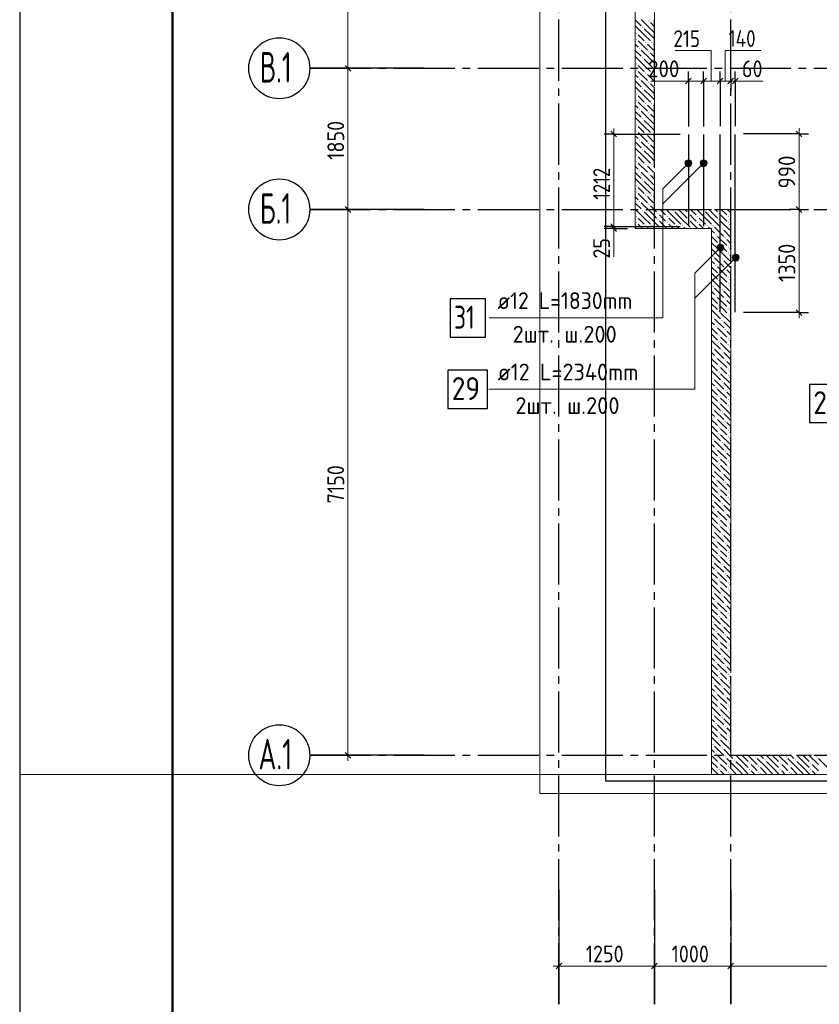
# Model space of a CAD drawing. Header units: millimetres. Extents: x 0 to 59400, y 0 to 42000.
# Tile 2 of 32: x 0 to 10473, y 16519 to 29418. Entities that reach past the tile are written whole.
import ezdxf

# ---------------------------------------------------------------- set-up
doc = ezdxf.new("R2010")
doc.units = ezdxf.units.MM
doc.linetypes.add('______2', pattern=[270, 200, -70])
doc.linetypes.add('______5', pattern=[1100, 800, -100, 100, -100])
for name, color, linetype, lineweight in [('Standard', 7, 'Continuous', 25), ('ДОП Верх по У', 7, 'Continuous', 18), ('ЖБ Перекрытие верхний уровень_1', 7, 'Continuous', 18), ('Позиционная метка номер позиции', 7, 'Continuous', 13), ('Размерная линия_ общее', 7, 'Continuous', 13)]:
    doc.layers.add(name, color=color, linetype=linetype, lineweight=lineweight)
doc.layers.add('ЖБ Стена верхний уровень', color=7, linetype='______2', lineweight=13, true_color=0x656565)
doc.layers.add('Оси', color=7, linetype='______5', lineweight=13, true_color=0x656565)
doc.styles.add('ISOCPEUR', font='txt')

msp = doc.modelspace()

# ---------------------------------------------------------------- hatches: boundary and pattern name
at = {"layer": 'ЖБ Стена верхний уровень', "linetype": 'Continuous', "lineweight": 18, "transparency": 33554687}
for points in [[(8154, 29320), (8161, 29326), (8167, 29320), (8161, 29313)], [(8234, 29400), (8241, 29406), (8247, 29400), (8241, 29393)], [(8074, 29240), (8081, 29246), (8087, 29240), (8081, 29233)], [(8074, 29160), (8081, 29166), (8087, 29160), (8081, 29153)], [(8114, 29040), (8121, 29046), (8127, 29040), (8121, 29033)], [(8194, 29120), (8201, 29126), (8207, 29120), (8201, 29113)], [(8274, 29120), (8281, 29126), (8287, 29120), (8281, 29113)], [(8154, 28920), (8161, 28926), (8167, 28920), (8161, 28913)], [(8234, 29000), (8241, 29006), (8247, 29000), (8241, 28993)], [(8074, 28840), (8081, 28846), (8087, 28840), (8081, 28833)], [(8074, 28760), (8081, 28766), (8087, 28760), (8081, 28753)], [(8114, 28640), (8121, 28646), (8127, 28640), (8121, 28633)], [(8194, 28720), (8201, 28726), (8207, 28720), (8201, 28713)], [(8274, 28720), (8281, 28726), (8287, 28720), (8281, 28713)], [(8154, 28520), (8161, 28526), (8167, 28520), (8161, 28513)], [(8234, 28600), (8241, 28606), (8247, 28600), (8241, 28593)], [(8074, 28440), (8081, 28446), (8087, 28440), (8081, 28433)], [(8074, 28360), (8081, 28366), (8087, 28360), (8081, 28353)], [(8194, 28320), (8201, 28326), (8207, 28320), (8201, 28313)], [(8274, 28320), (8281, 28326), (8287, 28320), (8281, 28313)], [(8114, 28240), (8121, 28246), (8127, 28240), (8121, 28233)], [(8154, 28120), (8161, 28126), (8167, 28120), (8161, 28113)], [(8234, 28200), (8241, 28206), (8247, 28200), (8241, 28193)], [(8074, 28040), (8081, 28046), (8087, 28040), (8081, 28033)], [(8074, 27960), (8081, 27966), (8087, 27960), (8081, 27953)], [(8194, 27920), (8201, 27926), (8207, 27920), (8201, 27913)], [(8274, 27920), (8281, 27926), (8287, 27920), (8281, 27913)], [(8114, 27840), (8121, 27846), (8127, 27840), (8121, 27833)], [(8234, 27800), (8241, 27806), (8247, 27800), (8241, 27793)], [(8074, 27640), (8081, 27646), (8087, 27640), (8081, 27633)], [(8154, 27720), (8161, 27726), (8167, 27720), (8161, 27713)], [(8074, 27560), (8081, 27566), (8087, 27560), (8081, 27553)], [(8194, 27520), (8201, 27526), (8207, 27520), (8201, 27513)], [(8274, 27520), (8281, 27526), (8287, 27520), (8281, 27513)], [(8114, 27440), (8121, 27446), (8127, 27440), (8121, 27433)], [(8234, 27400), (8241, 27406), (8247, 27400), (8241, 27393)], [(8074, 27240), (8081, 27246), (8087, 27240), (8081, 27233)], [(8154, 27320), (8161, 27326), (8167, 27320), (8161, 27313)], [(8074, 27160), (8081, 27166), (8087, 27160), (8081, 27153)], [(8194, 27120), (8201, 27126), (8207, 27120), (8201, 27113)], [(8274, 27120), (8281, 27126), (8287, 27120), (8281, 27113)], [(8114, 27040), (8121, 27046), (8127, 27040), (8121, 27033)], [(8234, 27000), (8241, 27006), (8247, 27000), (8241, 26993)], [(8074, 26840), (8081, 26846), (8087, 26840), (8081, 26833)], [(8154, 26920), (8161, 26926), (8167, 26920), (8161, 26913)], [(8354, 26880), (8361, 26886), (8367, 26880), (8361, 26873)], [(8474, 26840), (8481, 26846), (8487, 26840), (8481, 26833)], [(8554, 26920), (8561, 26926), (8567, 26920), (8561, 26913)], [(8754, 26880), (8761, 26886), (8767, 26880), (8761, 26873)], [(8874, 26840), (8881, 26846), (8887, 26840), (8881, 26833)], [(8954, 26920), (8961, 26926), (8967, 26920), (8961, 26913)], [(9154, 26880), (9161, 26886), (9167, 26880), (9161, 26873)], [(9274, 26840), (9281, 26846), (9287, 26840), (9281, 26833)], [(8074, 26760), (8081, 26766), (8087, 26760), (8081, 26753)], [(8194, 26720), (8201, 26726), (8207, 26720), (8201, 26713)], [(8274, 26720), (8281, 26726), (8287, 26720), (8281, 26713)], [(8354, 26800), (8361, 26806), (8367, 26800), (8361, 26793)], [(8474, 26760), (8481, 26766), (8487, 26760), (8481, 26753)], [(8594, 26720), (8601, 26726), (8607, 26720), (8601, 26713)], [(8674, 26720), (8681, 26726), (8687, 26720), (8681, 26713)], [(8754, 26800), (8761, 26806), (8767, 26800), (8761, 26793)], [(8874, 26760), (8881, 26766), (8887, 26760), (8881, 26753)], [(8994, 26720), (9001, 26726), (9007, 26720), (9001, 26713)], [(9074, 26720), (9081, 26726), (9087, 26720), (9081, 26713)], [(9154, 26800), (9161, 26806), (9167, 26800), (9161, 26793)], [(9274, 26760), (9281, 26766), (9287, 26760), (9281, 26753)], [(8397, 26682), (8401, 26686), (8405, 26682)], [(8797, 26682), (8801, 26686), (8805, 26682)], [(9114, 26600), (9121, 26606), (9127, 26600), (9121, 26593)], [(9194, 26680), (9201, 26686), (9207, 26680), (9201, 26673)], [(9154, 26480), (9161, 26486), (9167, 26480), (9161, 26473)], [(9234, 26560), (9241, 26566), (9247, 26560), (9241, 26553)], [(9274, 26440), (9281, 26446), (9287, 26440), (9281, 26433)], [(9074, 26320), (9081, 26326), (9087, 26320), (9081, 26313)], [(9154, 26400), (9161, 26406), (9167, 26400), (9161, 26393)], [(9274, 26360), (9281, 26366), (9287, 26360), (9281, 26353)], [(9114, 26200), (9121, 26206), (9127, 26200), (9121, 26193)], [(9194, 26280), (9201, 26286), (9207, 26280), (9201, 26273)], [(9154, 26080), (9161, 26086), (9167, 26080), (9161, 26073)], [(9234, 26160), (9241, 26166), (9247, 26160), (9241, 26153)], [(9154, 26000), (9161, 26006), (9167, 26000), (9161, 25993)], [(9274, 26040), (9281, 26046), (9287, 26040), (9281, 26033)], [(9274, 25960), (9281, 25966), (9287, 25960), (9281, 25953)], [(9074, 25920), (9081, 25926), (9087, 25920), (9081, 25913)], [(9114, 25800), (9121, 25806), (9127, 25800), (9121, 25793)], [(9194, 25880), (9201, 25886), (9207, 25880), (9201, 25873)], [(9154, 25680), (9161, 25686), (9167, 25680), (9161, 25673)], [(9234, 25760), (9241, 25766), (9247, 25760), (9241, 25753)], [(9154, 25600), (9161, 25606), (9167, 25600), (9161, 25593)], [(9274, 25640), (9281, 25646), (9287, 25640), (9281, 25633)], [(9274, 25560), (9281, 25566), (9287, 25560), (9281, 25553)], [(9074, 25520), (9081, 25526), (9087, 25520), (9081, 25513)], [(9194, 25480), (9201, 25486), (9207, 25480), (9201, 25473)], [(9114, 25400), (9121, 25406), (9127, 25400), (9121, 25393)], [(9154, 25280), (9161, 25286), (9167, 25280), (9161, 25273)], [(9234, 25360), (9241, 25366), (9247, 25360), (9241, 25353)], [(9154, 25200), (9161, 25206), (9167, 25200), (9161, 25193)], [(9274, 25240), (9281, 25246), (9287, 25240), (9281, 25233)], [(9274, 25160), (9281, 25166), (9287, 25160), (9281, 25153)], [(9074, 25120), (9081, 25126), (9087, 25120), (9081, 25113)], [(9194, 25080), (9201, 25086), (9207, 25080), (9201, 25073)], [(9114, 25000), (9121, 25006), (9127, 25000), (9121, 24993)], [(9234, 24960), (9241, 24966), (9247, 24960), (9241, 24953)], [(9154, 24880), (9161, 24886), (9167, 24880), (9161, 24873)], [(9154, 24800), (9161, 24806), (9167, 24800), (9161, 24793)], [(9274, 24840), (9281, 24846), (9287, 24840), (9281, 24833)], [(9074, 24720), (9081, 24726), (9087, 24720), (9081, 24713)], [(9194, 24680), (9201, 24686), (9207, 24680), (9201, 24673)], [(9274, 24760), (9281, 24766), (9287, 24760), (9281, 24753)], [(9114, 24600), (9121, 24606), (9127, 24600), (9121, 24593)], [(9234, 24560), (9241, 24566), (9247, 24560), (9241, 24553)], [(9154, 24480), (9161, 24486), (9167, 24480), (9161, 24473)], [(9154, 24400), (9161, 24406), (9167, 24400), (9161, 24393)], [(9274, 24440), (9281, 24446), (9287, 24440), (9281, 24433)], [(9074, 24320), (9081, 24326), (9087, 24320), (9081, 24313)], [(9194, 24280), (9201, 24286), (9207, 24280), (9201, 24273)], [(9274, 24360), (9281, 24366), (9287, 24360), (9281, 24353)], [(9114, 24200), (9121, 24206), (9127, 24200), (9121, 24193)], [(9234, 24160), (9241, 24166), (9247, 24160), (9241, 24153)], [(9154, 24080), (9161, 24086), (9167, 24080), (9161, 24073)], [(9154, 24000), (9161, 24006), (9167, 24000), (9161, 23993)], [(9274, 24040), (9281, 24046), (9287, 24040), (9281, 24033)], [(9074, 23920), (9081, 23926), (9087, 23920), (9081, 23913)], [(9194, 23880), (9201, 23886), (9207, 23880), (9201, 23873)], [(9274, 23960), (9281, 23966), (9287, 23960), (9281, 23953)], [(9114, 23800), (9121, 23806), (9127, 23800), (9121, 23793)], [(9234, 23760), (9241, 23766), (9247, 23760), (9241, 23753)], [(9154, 23680), (9161, 23686), (9167, 23680), (9161, 23673)], [(9154, 23600), (9161, 23606), (9167, 23600), (9161, 23593)], [(9274, 23640), (9281, 23646), (9287, 23640), (9281, 23633)], [(9074, 23520), (9081, 23526), (9087, 23520), (9081, 23513)], [(9194, 23480), (9201, 23486), (9207, 23480), (9201, 23473)], [(9274, 23560), (9281, 23566), (9287, 23560), (9281, 23553)], [(9114, 23400), (9121, 23406), (9127, 23400), (9121, 23393)], [(9234, 23360), (9241, 23366), (9247, 23360), (9241, 23353)], [(9154, 23280), (9161, 23286), (9167, 23280), (9161, 23273)], [(9274, 23240), (9281, 23246), (9287, 23240), (9281, 23233)], [(9074, 23120), (9081, 23126), (9087, 23120), (9081, 23113)], [(9154, 23200), (9161, 23206), (9167, 23200), (9161, 23193)], [(9274, 23160), (9281, 23166), (9287, 23160), (9281, 23153)], [(9114, 23000), (9121, 23006), (9127, 23000), (9121, 22993)], [(9194, 23080), (9201, 23086), (9207, 23080), (9201, 23073)], [(9234, 22960), (9241, 22966), (9247, 22960), (9241, 22953)], [(9154, 22880), (9161, 22886), (9167, 22880), (9161, 22873)], [(9274, 22840), (9281, 22846), (9287, 22840), (9281, 22833)], [(9074, 22720), (9081, 22726), (9087, 22720), (9081, 22713)], [(9154, 22800), (9161, 22806), (9167, 22800), (9161, 22793)], [(9274, 22760), (9281, 22766), (9287, 22760), (9281, 22753)], [(9114, 22600), (9121, 22606), (9127, 22600), (9121, 22593)], [(9194, 22680), (9201, 22686), (9207, 22680), (9201, 22673)], [(9154, 22480), (9161, 22486), (9167, 22480), (9161, 22473)], [(9234, 22560), (9241, 22566), (9247, 22560), (9241, 22553)], [(9274, 22440), (9281, 22446), (9287, 22440), (9281, 22433)], [(9074, 22320), (9081, 22326), (9087, 22320), (9081, 22313)], [(9154, 22400), (9161, 22406), (9167, 22400), (9161, 22393)], [(9274, 22360), (9281, 22366), (9287, 22360), (9281, 22353)], [(9114, 22200), (9121, 22206), (9127, 22200), (9121, 22193)], [(9194, 22280), (9201, 22286), (9207, 22280), (9201, 22273)], [(9154, 22080), (9161, 22086), (9167, 22080), (9161, 22073)], [(9234, 22160), (9241, 22166), (9247, 22160), (9241, 22153)], [(9154, 22000), (9161, 22006), (9167, 22000), (9161, 21993)], [(9274, 22040), (9281, 22046), (9287, 22040), (9281, 22033)], [(9274, 21960), (9281, 21966), (9287, 21960), (9281, 21953)], [(9074, 21920), (9081, 21926), (9087, 21920), (9081, 21913)], [(9114, 21800), (9121, 21806), (9127, 21800), (9121, 21793)], [(9194, 21880), (9201, 21886), (9207, 21880), (9201, 21873)], [(9154, 21680), (9161, 21686), (9167, 21680), (9161, 21673)], [(9234, 21760), (9241, 21766), (9247, 21760), (9241, 21753)], [(9154, 21600), (9161, 21606), (9167, 21600), (9161, 21593)], [(9274, 21640), (9281, 21646), (9287, 21640), (9281, 21633)], [(9274, 21560), (9281, 21566), (9287, 21560), (9281, 21553)], [(9074, 21520), (9081, 21526), (9087, 21520), (9081, 21513)], [(9194, 21480), (9201, 21486), (9207, 21480), (9201, 21473)], [(9114, 21400), (9121, 21406), (9127, 21400), (9121, 21393)], [(9154, 21280), (9161, 21286), (9167, 21280), (9161, 21273)], [(9234, 21360), (9241, 21366), (9247, 21360), (9241, 21353)], [(9154, 21200), (9161, 21206), (9167, 21200), (9161, 21193)], [(9274, 21240), (9281, 21246), (9287, 21240), (9281, 21233)], [(9274, 21160), (9281, 21166), (9287, 21160), (9281, 21153)], [(9074, 21120), (9081, 21126), (9087, 21120), (9081, 21113)], [(9194, 21080), (9201, 21086), (9207, 21080), (9201, 21073)], [(9114, 21000), (9121, 21006), (9127, 21000), (9121, 20993)], [(9234, 20960), (9241, 20966), (9247, 20960), (9241, 20953)], [(9154, 20880), (9161, 20886), (9167, 20880), (9161, 20873)], [(9154, 20800), (9161, 20806), (9167, 20800), (9161, 20793)], [(9274, 20840), (9281, 20846), (9287, 20840), (9281, 20833)], [(9074, 20720), (9081, 20726), (9087, 20720), (9081, 20713)], [(9194, 20680), (9201, 20686), (9207, 20680), (9201, 20673)], [(9274, 20760), (9281, 20766), (9287, 20760), (9281, 20753)], [(9114, 20600), (9121, 20606), (9127, 20600), (9121, 20593)], [(9234, 20560), (9241, 20566), (9247, 20560), (9241, 20553)], [(9154, 20480), (9161, 20486), (9167, 20480), (9161, 20473)], [(9154, 20400), (9161, 20406), (9167, 20400), (9161, 20393)], [(9274, 20440), (9281, 20446), (9287, 20440), (9281, 20433)], [(9074, 20320), (9081, 20326), (9087, 20320), (9081, 20313)], [(9194, 20280), (9201, 20286), (9207, 20280), (9201, 20273)], [(9274, 20360), (9281, 20366), (9287, 20360), (9281, 20353)], [(9114, 20200), (9121, 20206), (9127, 20200), (9121, 20193)], [(9234, 20160), (9241, 20166), (9247, 20160), (9241, 20153)], [(9154, 20080), (9161, 20086), (9167, 20080), (9161, 20073)], [(9154, 20000), (9161, 20006), (9167, 20000), (9161, 19993)], [(9274, 20040), (9281, 20046), (9287, 20040), (9281, 20033)], [(9074, 19920), (9081, 19926), (9087, 19920), (9081, 19913)], [(9194, 19880), (9201, 19886), (9207, 19880), (9201, 19873)], [(9274, 19960), (9281, 19966), (9287, 19960), (9281, 19953)], [(9114, 19800), (9121, 19806), (9127, 19800), (9121, 19793)], [(9234, 19760), (9241, 19766), (9247, 19760), (9241, 19753)], [(9634, 19760), (9641, 19766), (9647, 19760), (9641, 19753)], [(10034, 19760), (10041, 19766), (10047, 19760), (10041, 19753)], [(10434, 19760), (10441, 19766), (10447, 19760), (10441, 19753)], [(9154, 19680), (9161, 19686), (9167, 19680), (9161, 19673)], [(9274, 19640), (9281, 19646), (9287, 19640), (9281, 19633)], [(9354, 19720), (9361, 19726), (9367, 19720), (9361, 19713)], [(9554, 19680), (9561, 19686), (9567, 19680), (9561, 19673)], [(9674, 19640), (9681, 19646), (9687, 19640), (9681, 19633)], [(9754, 19720), (9761, 19726), (9767, 19720), (9761, 19713)], [(9954, 19680), (9961, 19686), (9967, 19680), (9961, 19673)], [(10074, 19640), (10081, 19646), (10087, 19640), (10081, 19633)], [(10154, 19720), (10161, 19726), (10167, 19720), (10161, 19713)], [(10354, 19680), (10361, 19686), (10367, 19680), (10361, 19673)], [(9154, 19600), (9161, 19606), (9167, 19600), (9161, 19593)], [(9274, 19560), (9281, 19566), (9287, 19560), (9281, 19553)], [(9554, 19600), (9561, 19606), (9567, 19600), (9561, 19593)], [(9674, 19560), (9681, 19566), (9687, 19560), (9681, 19553)], [(9954, 19600), (9961, 19606), (9967, 19600), (9961, 19593)], [(10074, 19560), (10081, 19566), (10087, 19560), (10081, 19553)], [(10354, 19600), (10361, 19606), (10367, 19600), (10361, 19593)]]:
    msp.add_hatch(color=7, dxfattribs=at).paths.add_polyline_path(points, flags=16)
at = {"layer": 'Позиционная метка номер позиции', "linetype": 'Continuous', "lineweight": 13, "transparency": 33554687}
for points in [[(8790, 27505), (8726, 27569), (8714, 27548)], [(8790, 27505), (8714, 27548), (8769, 27494)], [(8769, 27494), (8714, 27548), (8714, 27526)], [(8769, 27494), (8714, 27526), (8746, 27494)], [(8746, 27494), (8714, 27526), (8726, 27505)], [(8801, 27526), (8746, 27580), (8726, 27569)], [(8801, 27526), (8726, 27569), (8790, 27505)], [(8801, 27548), (8769, 27580), (8746, 27580)], [(8801, 27548), (8746, 27580), (8801, 27526)], [(8769, 27580), (8801, 27548), (8790, 27569)], [(8990, 27505), (8926, 27569), (8914, 27548)], [(8990, 27505), (8914, 27548), (8969, 27494)], [(8969, 27494), (8914, 27548), (8914, 27526)], [(8969, 27494), (8914, 27526), (8946, 27494)], [(8946, 27494), (8914, 27526), (8926, 27505)], [(9001, 27526), (8946, 27580), (8926, 27569)], [(9001, 27526), (8926, 27569), (8990, 27505)], [(9001, 27548), (8969, 27580), (8946, 27580)], [(9001, 27548), (8946, 27580), (9001, 27526)], [(8969, 27580), (9001, 27548), (8990, 27569)], [(9211, 26400), (9147, 26464), (9135, 26444)], [(9211, 26400), (9135, 26444), (9190, 26389)], [(9190, 26389), (9135, 26444), (9135, 26421)], [(9222, 26421), (9167, 26475), (9147, 26464)], [(9222, 26421), (9147, 26464), (9211, 26400)], [(9222, 26444), (9190, 26475), (9167, 26475)], [(9222, 26444), (9167, 26475), (9222, 26421)], [(9190, 26475), (9222, 26444), (9211, 26464)], [(9190, 26389), (9135, 26421), (9167, 26389)], [(9167, 26389), (9135, 26421), (9147, 26400)], [(9411, 26270), (9347, 26334), (9335, 26314)], [(9422, 26291), (9367, 26345), (9347, 26334)], [(9422, 26291), (9347, 26334), (9411, 26270)], [(9422, 26314), (9390, 26345), (9367, 26345)], [(9422, 26314), (9367, 26345), (9422, 26291)], [(9390, 26345), (9422, 26314), (9411, 26334)], [(9411, 26270), (9335, 26314), (9390, 26259)], [(9390, 26259), (9335, 26314), (9335, 26291)], [(9390, 26259), (9335, 26291), (9367, 26259)], [(9367, 26259), (9335, 26291), (9347, 26270)]]:
    msp.add_hatch(color=7, dxfattribs=at).paths.add_polyline_path(points)

# ---------------------------------------------------------------- linework, layer by layer
at = {"layer": 'Standard', "color": 7, "linetype": 'Continuous', "lineweight": 25, "transparency": 33554687}
msp.add_line((2000, 41500), (2000, 1058), dxfattribs=at)
msp.add_lwpolyline([(0, 0), (59400, 0), (59400, 42000), (0, 42000), (0, 0)], close=True, dxfattribs=at)
at = {"layer": 'Standard', "color": 7, "linetype": 'Continuous', "lineweight": 13, "transparency": 33554687}
for points in [[(59400, 42000), (0, 42000), (0, 19532), (59400, 19532), (59400, 42000)], [(58900, 41500), (2000, 41500), (2000, 6000), (58900, 6000), (58900, 41500)], [(6813, 19282), (55406, 19282), (55406, 38032), (6813, 38032), (6813, 19282)], [(6813, 19532), (55406, 19532), (55406, 38032), (6813, 38032), (6813, 19532)]]:
    msp.add_lwpolyline(points, dxfattribs=at)
at = {"layer": 'Standard', "color": 7, "linetype": 'Continuous', "lineweight": 50, "transparency": 33554687}
msp.add_lwpolyline([(2000, 41500), (58900, 41500), (58900, 500), (2000, 500), (2000, 41500)], close=True, dxfattribs=at)
at = {"layer": 'Standard', "color": 254, "linetype": 'Continuous', "lineweight": 25, "true_color": 0xc4c4ff, "transparency": 33554687}
msp.add_lwpolyline([(7673, 19449), (55215, 19449), (55215, 38101), (7673, 38101), (7673, 19449)], dxfattribs=at)
at = {"layer": 'ДОП Верх по У', "color": 7, "linetype": 'Continuous', "lineweight": 25, "transparency": 33554687}
for p, q in [((8758, 27913), (8758, 26713)), ((8958, 27913), (8958, 26713)), ((9173, 25588), (9173, 27916)), ((9373, 25588), (9373, 27916))]:
    msp.add_line(p, q, dxfattribs=at)
for points in [[(5639, 25261), (6099, 25261), (6099, 25761), (5639, 25761), (5639, 25261)], [(5609, 24326), (6129, 24326), (6129, 24826), (5609, 24826), (5609, 24326)], [(10345, 24141), (10865, 24141), (10865, 24641), (10345, 24641), (10345, 24141)]]:
    msp.add_lwpolyline(points, dxfattribs=at)
at = {"layer": 'ЖБ Перекрытие верхний уровень_1', "color": 7, "linetype": 'Continuous', "lineweight": 18, "transparency": 33554687}
for p, q in [((8063, 32632), (8063, 26682)), ((8063, 26682), (9063, 26682)), ((9063, 26682), (9063, 19532)), ((9063, 19532), (22663, 19532))]:
    msp.add_line(p, q, dxfattribs=at)
at = {"layer": 'ЖБ Стена верхний уровень', "color": 251, "linetype": '______2', "lineweight": 13, "true_color": 0x656565, "transparency": 33554687}
for p, q in [((8313, 26932), (8313, 32882)), ((8063, 32632), (8063, 26682)), ((9063, 26932), (8313, 26932)), ((9313, 26932), (9063, 26932)), ((9313, 19782), (9313, 26932)), ((8063, 26682), (8313, 26682)), ((8313, 26682), (9063, 26682)), ((9063, 26682), (9063, 19532)), ((17124, 19782), (9313, 19782)), ((9063, 19532), (9313, 19532)), ((9313, 19532), (17124, 19532))]:
    msp.add_line(p, q, dxfattribs=at)
at = {"layer": 'ЖБ Стена верхний уровень', "color": 9, "linetype": 'Continuous', "lineweight": 18, "true_color": 0xc7c7c7, "transparency": 33554687}
for p, q in [((8063, 29417), (8141, 29340)), ((8261, 29300), (8141, 29420)), ((8181, 29220), (8063, 29337)), ((8181, 29300), (8261, 29220)), ((8261, 29380), (8313, 29327)), ((8261, 29300), (8313, 29247)), ((8101, 29220), (8181, 29140)), ((8181, 29220), (8261, 29140)), ((8261, 29220), (8313, 29167)), ((8063, 29097), (8101, 29060)), ((8101, 29140), (8221, 29020)), ((8261, 29060), (8221, 29100)), ((8301, 29020), (8261, 29060)), ((8301, 29100), (8313, 29087)), ((8063, 29017), (8141, 28940)), ((8181, 28820), (8063, 28937)), ((8261, 28900), (8141, 29020)), ((8181, 28900), (8261, 28820)), ((8261, 28980), (8313, 28927)), ((8261, 28900), (8313, 28847)), ((8101, 28820), (8181, 28740)), ((8181, 28820), (8261, 28740)), ((8261, 28820), (8313, 28767)), ((8063, 28697), (8101, 28660)), ((8101, 28740), (8221, 28620)), ((8261, 28660), (8221, 28700)), ((8301, 28620), (8261, 28660)), ((8301, 28700), (8313, 28687)), ((8063, 28617), (8141, 28540)), ((8181, 28420), (8063, 28537)), ((8261, 28500), (8141, 28620)), ((8261, 28580), (8313, 28527)), ((8101, 28420), (8181, 28340)), ((8181, 28500), (8261, 28420)), ((8181, 28420), (8261, 28340)), ((8261, 28500), (8313, 28447)), ((8261, 28420), (8313, 28367)), ((8063, 28297), (8101, 28260)), ((8101, 28340), (8221, 28220)), ((8261, 28260), (8221, 28300)), ((8301, 28220), (8261, 28260)), ((8301, 28300), (8313, 28287)), ((8063, 28217), (8141, 28140)), ((8181, 28020), (8063, 28137)), ((8261, 28100), (8141, 28220)), ((8261, 28180), (8313, 28127)), ((8101, 28020), (8181, 27940)), ((8181, 28100), (8261, 28020)), ((8181, 28020), (8261, 27940)), ((8261, 28100), (8313, 28047)), ((8261, 28020), (8313, 27967)), ((8063, 27897), (8101, 27860)), ((8101, 27940), (8221, 27820)), ((8261, 27860), (8221, 27900)), ((8301, 27900), (8313, 27887)), ((8063, 27817), (8141, 27740)), ((8181, 27620), (8063, 27737)), ((8261, 27700), (8141, 27820)), ((8301, 27820), (8261, 27860)), ((8261, 27780), (8313, 27727)), ((8101, 27620), (8181, 27540)), ((8181, 27700), (8261, 27620)), ((8181, 27620), (8261, 27540)), ((8261, 27700), (8313, 27647)), ((8261, 27620), (8313, 27567)), ((8063, 27497), (8101, 27460)), ((8101, 27540), (8221, 27420)), ((8261, 27460), (8221, 27500)), ((8301, 27500), (8313, 27487)), ((8063, 27417), (8141, 27340)), ((8261, 27300), (8141, 27420)), ((8301, 27420), (8261, 27460)), ((8261, 27380), (8313, 27327)), ((8181, 27220), (8063, 27337)), ((8101, 27220), (8181, 27140)), ((8181, 27300), (8261, 27220)), ((8181, 27220), (8261, 27140)), ((8261, 27300), (8313, 27247)), ((8261, 27220), (8313, 27167)), ((8063, 27097), (8101, 27060)), ((8101, 27140), (8221, 27020)), ((8261, 27060), (8221, 27100)), ((8301, 27100), (8313, 27087)), ((8063, 27017), (8141, 26940)), ((8261, 26900), (8141, 27020)), ((8301, 27020), (8261, 27060)), ((8261, 26980), (8313, 26927)), ((8181, 26820), (8063, 26937)), ((8181, 26900), (8261, 26820)), ((8261, 26900), (8313, 26847)), ((8313, 26927), (8341, 26900)), ((8313, 26847), (8341, 26820)), ((8421, 26820), (8381, 26860)), ((8388, 26932), (8461, 26860)), ((8581, 26820), (8468, 26932)), ((8581, 26900), (8661, 26820)), ((8661, 26900), (8628, 26932)), ((8661, 26900), (8741, 26820)), ((8708, 26932), (8741, 26900)), ((8821, 26820), (8781, 26860)), ((8788, 26932), (8861, 26860)), ((8981, 26820), (8868, 26932)), ((8981, 26900), (9061, 26820)), ((9061, 26900), (9028, 26932)), ((9061, 26900), (9063, 26897)), ((9063, 26897), (9141, 26820)), ((9108, 26932), (9141, 26900)), ((9221, 26820), (9181, 26860)), ((9188, 26932), (9261, 26860)), ((9313, 26887), (9268, 26932)), ((8101, 26820), (8181, 26740)), ((8101, 26740), (8158, 26682)), ((8181, 26820), (8261, 26740)), ((8261, 26820), (8313, 26767)), ((8313, 26767), (8381, 26700)), ((8381, 26780), (8478, 26682)), ((8461, 26780), (8421, 26820)), ((8501, 26820), (8581, 26740)), ((8501, 26740), (8558, 26682)), ((8581, 26820), (8661, 26740)), ((8661, 26820), (8781, 26700)), ((8781, 26780), (8878, 26682)), ((8861, 26780), (8821, 26820)), ((8901, 26820), (8981, 26740)), ((8901, 26740), (8958, 26682)), ((8981, 26820), (9061, 26740)), ((9061, 26820), (9063, 26817)), ((9063, 26817), (9181, 26700)), ((9181, 26780), (9301, 26660)), ((9261, 26780), (9221, 26820)), ((9301, 26820), (9313, 26807)), ((9301, 26740), (9313, 26727)), ((8063, 26697), (8078, 26682)), ((8238, 26682), (8221, 26700)), ((8301, 26700), (8313, 26687)), ((8313, 26687), (8318, 26682)), ((8638, 26682), (8621, 26700)), ((8701, 26700), (8718, 26682)), ((9038, 26682), (9021, 26700)), ((9101, 26620), (9063, 26657)), ((9063, 26577), (9141, 26500)), ((9101, 26700), (9221, 26580)), ((9141, 26580), (9261, 26460)), ((9221, 26660), (9313, 26567)), ((9063, 26497), (9141, 26420)), ((9221, 26420), (9181, 26460)), ((9313, 26487), (9261, 26540)), ((9063, 26417), (9181, 26300)), ((9181, 26380), (9301, 26260)), ((9261, 26380), (9221, 26420)), ((9301, 26420), (9313, 26407)), ((9301, 26340), (9313, 26327)), ((9101, 26220), (9063, 26257)), ((9101, 26300), (9221, 26180)), ((9221, 26260), (9313, 26167)), ((9063, 26177), (9141, 26100)), ((9063, 26097), (9141, 26020)), ((9141, 26180), (9261, 26060)), ((9221, 26020), (9181, 26060)), ((9313, 26087), (9261, 26140)), ((9063, 26017), (9181, 25900)), ((9181, 25980), (9301, 25860)), ((9261, 25980), (9221, 26020)), ((9301, 26020), (9313, 26007)), ((9301, 25940), (9313, 25927)), ((9101, 25820), (9063, 25857)), ((9101, 25900), (9221, 25780)), ((9221, 25860), (9313, 25767)), ((9063, 25777), (9141, 25700)), ((9063, 25697), (9141, 25620)), ((9141, 25780), (9261, 25660)), ((9313, 25687), (9261, 25740)), ((9063, 25617), (9181, 25500)), ((9221, 25620), (9181, 25660)), ((9181, 25580), (9301, 25460)), ((9261, 25580), (9221, 25620)), ((9301, 25620), (9313, 25607)), ((9101, 25420), (9063, 25457)), ((9101, 25500), (9221, 25380)), ((9221, 25460), (9313, 25367)), ((9301, 25540), (9313, 25527)), ((9063, 25377), (9141, 25300)), ((9063, 25297), (9141, 25220)), ((9141, 25380), (9261, 25260)), ((9313, 25287), (9261, 25340)), ((9063, 25217), (9181, 25100)), ((9221, 25220), (9181, 25260)), ((9181, 25180), (9301, 25060)), ((9261, 25180), (9221, 25220)), ((9301, 25220), (9313, 25207)), ((9101, 25020), (9063, 25057)), ((9101, 25100), (9221, 24980)), ((9221, 25060), (9313, 24967)), ((9301, 25140), (9313, 25127)), ((9063, 24977), (9141, 24900)), ((9063, 24897), (9141, 24820)), ((9141, 24980), (9261, 24860)), ((9313, 24887), (9261, 24940)), ((9063, 24817), (9181, 24700)), ((9221, 24820), (9181, 24860)), ((9181, 24780), (9301, 24660)), ((9261, 24780), (9221, 24820)), ((9301, 24820), (9313, 24807)), ((9101, 24620), (9063, 24657)), ((9101, 24700), (9221, 24580)), ((9221, 24660), (9313, 24567)), ((9301, 24740), (9313, 24727)), ((9063, 24577), (9141, 24500)), ((9141, 24580), (9261, 24460)), ((9313, 24487), (9261, 24540)), ((9063, 24497), (9141, 24420)), ((9063, 24417), (9181, 24300)), ((9221, 24420), (9181, 24460)), ((9181, 24380), (9301, 24260)), ((9261, 24380), (9221, 24420)), ((9301, 24420), (9313, 24407)), ((9101, 24220), (9063, 24257)), ((9101, 24300), (9221, 24180)), ((9221, 24260), (9313, 24167)), ((9301, 24340), (9313, 24327)), ((9063, 24177), (9141, 24100)), ((9141, 24180), (9261, 24060)), ((9313, 24087), (9261, 24140)), ((9063, 24097), (9141, 24020)), ((9063, 24017), (9181, 23900)), ((9221, 24020), (9181, 24060)), ((9261, 23980), (9221, 24020)), ((9301, 24020), (9313, 24007)), ((9101, 23900), (9221, 23780)), ((9181, 23980), (9301, 23860)), ((9301, 23940), (9313, 23927)), ((9101, 23820), (9063, 23857)), ((9063, 23777), (9141, 23700)), ((9141, 23780), (9261, 23660)), ((9221, 23860), (9313, 23767)), ((9313, 23687), (9261, 23740)), ((9063, 23697), (9141, 23620)), ((9063, 23617), (9181, 23500)), ((9221, 23620), (9181, 23660)), ((9261, 23580), (9221, 23620)), ((9301, 23620), (9313, 23607)), ((9101, 23500), (9221, 23380)), ((9181, 23580), (9301, 23460)), ((9301, 23540), (9313, 23527)), ((9101, 23420), (9063, 23457)), ((9063, 23377), (9141, 23300)), ((9141, 23380), (9261, 23260)), ((9221, 23460), (9313, 23367)), ((9063, 23297), (9141, 23220)), ((9221, 23220), (9181, 23260)), ((9261, 23180), (9221, 23220)), ((9313, 23287), (9261, 23340)), ((9301, 23220), (9313, 23207)), ((9063, 23217), (9181, 23100)), ((9101, 23100), (9221, 22980)), ((9181, 23180), (9301, 23060)), ((9301, 23140), (9313, 23127)), ((9101, 23020), (9063, 23057)), ((9063, 22977), (9141, 22900)), ((9141, 22980), (9261, 22860)), ((9221, 23060), (9313, 22967)), ((9063, 22897), (9141, 22820)), ((9221, 22820), (9181, 22860)), ((9313, 22887), (9261, 22940)), ((9063, 22817), (9181, 22700)), ((9181, 22780), (9301, 22660)), ((9261, 22780), (9221, 22820)), ((9301, 22820), (9313, 22807)), ((9301, 22740), (9313, 22727)), ((9101, 22620), (9063, 22657)), ((9063, 22577), (9141, 22500)), ((9101, 22700), (9221, 22580)), ((9141, 22580), (9261, 22460)), ((9221, 22660), (9313, 22567)), ((9063, 22497), (9141, 22420)), ((9221, 22420), (9181, 22460)), ((9313, 22487), (9261, 22540)), ((9063, 22417), (9181, 22300)), ((9181, 22380), (9301, 22260)), ((9261, 22380), (9221, 22420)), ((9301, 22420), (9313, 22407)), ((9301, 22340), (9313, 22327)), ((9101, 22220), (9063, 22257)), ((9101, 22300), (9221, 22180)), ((9221, 22260), (9313, 22167)), ((9063, 22177), (9141, 22100)), ((9063, 22097), (9141, 22020)), ((9141, 22180), (9261, 22060)), ((9221, 22020), (9181, 22060)), ((9313, 22087), (9261, 22140)), ((9063, 22017), (9181, 21900)), ((9181, 21980), (9301, 21860)), ((9261, 21980), (9221, 22020)), ((9301, 22020), (9313, 22007)), ((9301, 21940), (9313, 21927)), ((9101, 21820), (9063, 21857)), ((9101, 21900), (9221, 21780)), ((9221, 21860), (9313, 21767)), ((9063, 21777), (9141, 21700)), ((9063, 21697), (9141, 21620)), ((9141, 21780), (9261, 21660)), ((9313, 21687), (9261, 21740)), ((9063, 21617), (9181, 21500)), ((9221, 21620), (9181, 21660)), ((9181, 21580), (9301, 21460)), ((9261, 21580), (9221, 21620)), ((9301, 21620), (9313, 21607)), ((9101, 21420), (9063, 21457)), ((9101, 21500), (9221, 21380)), ((9221, 21460), (9313, 21367)), ((9301, 21540), (9313, 21527)), ((9063, 21377), (9141, 21300)), ((9063, 21297), (9141, 21220)), ((9141, 21380), (9261, 21260)), ((9313, 21287), (9261, 21340)), ((9063, 21217), (9181, 21100)), ((9221, 21220), (9181, 21260)), ((9181, 21180), (9301, 21060)), ((9261, 21180), (9221, 21220)), ((9301, 21220), (9313, 21207)), ((9101, 21020), (9063, 21057)), ((9101, 21100), (9221, 20980)), ((9221, 21060), (9313, 20967)), ((9301, 21140), (9313, 21127)), ((9063, 20977), (9141, 20900)), ((9063, 20897), (9141, 20820)), ((9141, 20980), (9261, 20860)), ((9313, 20887), (9261, 20940)), ((9063, 20817), (9181, 20700)), ((9221, 20820), (9181, 20860)), ((9181, 20780), (9301, 20660)), ((9261, 20780), (9221, 20820)), ((9301, 20820), (9313, 20807)), ((9101, 20620), (9063, 20657)), ((9101, 20700), (9221, 20580)), ((9221, 20660), (9313, 20567)), ((9301, 20740), (9313, 20727)), ((9063, 20577), (9141, 20500)), ((9141, 20580), (9261, 20460)), ((9313, 20487), (9261, 20540)), ((9063, 20497), (9141, 20420)), ((9063, 20417), (9181, 20300)), ((9221, 20420), (9181, 20460)), ((9261, 20380), (9221, 20420)), ((9301, 20420), (9313, 20407)), ((9101, 20220), (9063, 20257)), ((9101, 20300), (9221, 20180)), ((9181, 20380), (9301, 20260)), ((9221, 20260), (9313, 20167)), ((9301, 20340), (9313, 20327)), ((9063, 20177), (9141, 20100)), ((9141, 20180), (9261, 20060)), ((9313, 20087), (9261, 20140)), ((9063, 20097), (9141, 20020)), ((9063, 20017), (9181, 19900)), ((9221, 20020), (9181, 20060)), ((9261, 19980), (9221, 20020)), ((9301, 20020), (9313, 20007)), ((9101, 19900), (9221, 19780)), ((9181, 19980), (9301, 19860)), ((9301, 19940), (9313, 19927)), ((9101, 19820), (9063, 19857)), ((9063, 19777), (9141, 19700)), ((9141, 19780), (9261, 19660)), ((9221, 19860), (9313, 19767)), ((9313, 19687), (9261, 19740)), ((9313, 19767), (9341, 19740)), ((9461, 19700), (9378, 19782)), ((9461, 19780), (9541, 19700)), ((9541, 19780), (9661, 19660)), ((9618, 19782), (9621, 19780)), ((9781, 19620), (9661, 19740)), ((9698, 19782), (9741, 19740)), ((9861, 19700), (9778, 19782)), ((9861, 19780), (9941, 19700)), ((9941, 19780), (10061, 19660)), ((10018, 19782), (10021, 19780)), ((10181, 19620), (10061, 19740)), ((10098, 19782), (10141, 19740)), ((10261, 19700), (10178, 19782)), ((10261, 19780), (10341, 19700)), ((10341, 19780), (10461, 19660)), ((10418, 19782), (10421, 19780)), ((10581, 19620), (10461, 19740)), ((9063, 19697), (9141, 19620)), ((9063, 19617), (9148, 19532)), ((9221, 19620), (9181, 19660)), ((9261, 19580), (9221, 19620)), ((9301, 19620), (9313, 19607)), ((9381, 19620), (9313, 19687)), ((9313, 19607), (9381, 19540)), ((9381, 19700), (9461, 19620)), ((9381, 19620), (9461, 19540)), ((9461, 19700), (9541, 19620)), ((9461, 19620), (9548, 19532)), ((9621, 19620), (9581, 19660)), ((9661, 19580), (9621, 19620)), ((9701, 19620), (9781, 19540)), ((9781, 19700), (9861, 19620)), ((9781, 19620), (9861, 19540)), ((9861, 19700), (9941, 19620)), ((9861, 19620), (9948, 19532)), ((10021, 19620), (9981, 19660)), ((10061, 19580), (10021, 19620)), ((10101, 19620), (10181, 19540)), ((10181, 19700), (10261, 19620)), ((10181, 19620), (10261, 19540)), ((10261, 19700), (10341, 19620)), ((10261, 19620), (10348, 19532)), ((10421, 19620), (10381, 19660)), ((10461, 19580), (10421, 19620)), ((9181, 19580), (9228, 19532)), ((9301, 19540), (9308, 19532)), ((9581, 19580), (9628, 19532)), ((9701, 19540), (9708, 19532)), ((9981, 19580), (10028, 19532)), ((10101, 19540), (10108, 19532)), ((10381, 19580), (10428, 19532))]:
    msp.add_line(p, q, dxfattribs=at)
at = {"layer": 'Оси', "color": 8, "linetype": '______5', "lineweight": -3, "transparency": 33554687}
for p, q in [((7063, 16519), (7063, 38805)), ((8313, 16519), (8313, 38805)), ((9313, 16519), (9313, 38805)), ((3800, 28782), (38610, 28782)), ((3800, 26932), (38610, 26932)), ((3800, 19782), (49030, 19782))]:
    msp.add_line(p, q, dxfattribs=at)
at = {"layer": 'Оси', "color": 7, "linetype": 'Continuous', "lineweight": 25, "transparency": 33554687}
for p, q in [((5300, 28782), (3800, 28782)), ((5300, 26932), (3800, 26932)), ((5300, 19782), (3800, 19782)), ((7063, 18019), (7063, 16519)), ((8313, 18019), (8313, 16519)), ((9313, 18019), (9313, 16519))]:
    msp.add_line(p, q, dxfattribs=at)
for centre in [(3400, 28782), (3400, 26932), (3400, 19782)]:
    msp.add_circle(centre, 400, dxfattribs=at)
at = {"layer": 'Позиционная метка номер позиции', "color": 251, "linetype": 'Continuous', "lineweight": 13, "true_color": 0x656565, "transparency": 33554687}
for p, q in [((8758, 28615), (8268, 28615)), ((9373, 28615), (9733, 28615)), ((7782, 26682), (7782, 26312))]:
    msp.add_line(p, q, dxfattribs=at)
at = {"layer": 'Позиционная метка номер позиции', "color": 7, "linetype": 'Continuous', "lineweight": 13, "transparency": 33554687}
for p, q in [((8726, 27569), (8726, 27569)), ((8726, 27505), (8726, 27505)), ((8790, 27569), (8790, 27569)), ((8790, 27505), (8790, 27505)), ((8926, 27569), (8926, 27569)), ((8926, 27505), (8926, 27505)), ((8990, 27569), (8990, 27569)), ((8990, 27505), (8990, 27505)), ((9147, 26464), (9147, 26464)), ((9211, 26464), (9211, 26464)), ((9147, 26400), (9147, 26400)), ((9211, 26400), (9211, 26400)), ((9347, 26334), (9347, 26334)), ((9411, 26334), (9411, 26334)), ((9347, 26270), (9347, 26270)), ((9411, 26270), (9411, 26270))]:
    msp.add_line(p, q, dxfattribs=at)
at = {"layer": 'Позиционная метка номер позиции', "color": 251, "linetype": 'Continuous', "lineweight": 13, "true_color": 0x656565, "transparency": 33554687}
for points in [[(9055, 28615), (9055, 29015), (8585, 29015)], [(9242, 28615), (9242, 29015), (9712, 29015)]]:
    msp.add_lwpolyline(points, dxfattribs=at)
at = {"layer": 'Позиционная метка номер позиции', "color": 7, "linetype": 'Continuous', "lineweight": 13, "transparency": 33554687}
for points in [[(8758, 27537), (8424, 27204), (8424, 25511), (6148, 25511)], [(8958, 27537), (8424, 27004), (8424, 25641)], [(9179, 26432), (8845, 26099), (8845, 24576), (6144, 24576)], [(9379, 26302), (8845, 25769), (8845, 24576)]]:
    msp.add_lwpolyline(points, dxfattribs=at)
for centre in [(8758, 27537), (8958, 27537), (9179, 26432), (9379, 26302)]:
    msp.add_circle(centre, 45, dxfattribs=at)
at = {"layer": 'Размерная линия_ общее', "color": 7, "linetype": 'Continuous', "lineweight": 13, "transparency": 33554687}
for p, q in [((4300, 28782), (4300, 32882)), ((4300, 26932), (4300, 28782)), ((4300, 19782), (4300, 19707)), ((7063, 17019), (6988, 17019)), ((7063, 17019), (8313, 17019)), ((8313, 17019), (9313, 17019)), ((9313, 17019), (13813, 17019))]:
    msp.add_line(p, q, dxfattribs=at)
at = {"layer": 'Размерная линия_ общее', "color": 253, "linetype": 'Continuous', "lineweight": -3, "true_color": 0xa0a0a0, "transparency": 33554687}
for p, q in [((4300, 28782), (4175, 28782)), ((4300, 28782), (4425, 28782)), ((4300, 26932), (4175, 26932)), ((4300, 26932), (4425, 26932)), ((4300, 19782), (4000, 19782)), ((4300, 19782), (4175, 19782)), ((4300, 19782), (4425, 19782)), ((7063, 17019), (7063, 17144)), ((8313, 17019), (8313, 17144)), ((9313, 17019), (9313, 17144)), ((7063, 17019), (7063, 16894)), ((7063, 17019), (7063, 16719)), ((8313, 17019), (8313, 16894)), ((8313, 17019), (8313, 16719)), ((9313, 17019), (9313, 16894)), ((9313, 17019), (9313, 17019))]:
    msp.add_line(p, q, dxfattribs=at)
at = {"layer": 'Размерная линия_ общее', "color": 7, "linetype": 'Continuous', "lineweight": 25, "transparency": 33554687}
for p, q in [((4338, 28745), (4262, 28820)), ((4338, 26894), (4262, 26970)), ((4338, 19745), (4262, 19819)), ((7025, 16982), (7100, 17057)), ((8275, 16982), (8350, 17057)), ((9275, 16982), (9350, 17057))]:
    msp.add_line(p, q, dxfattribs=at)
at = {"layer": 'Размерная линия_ общее', "color": 251, "linetype": 'Continuous', "lineweight": 25, "true_color": 0x656565, "transparency": 33554687}
for p, q in [((8720, 28577), (8795, 28652)), ((8920, 28577), (8995, 28652)), ((9135, 28577), (9210, 28652)), ((9275, 28577), (9350, 28652)), ((9335, 28577), (9410, 28652)), ((7744, 27957), (7819, 27882)), ((10170, 27960), (10245, 27884)), ((10170, 26970), (10245, 26894)), ((7744, 26745), (7819, 26670)), ((7744, 26720), (7819, 26645)), ((10170, 25619), (10245, 25545))]:
    msp.add_line(p, q, dxfattribs=at)
at = {"layer": 'Размерная линия_ общее', "color": 251, "linetype": 'Continuous', "lineweight": -3, "true_color": 0x656565, "transparency": 33554687}
for p, q in [((8758, 28615), (8758, 28740)), ((8958, 28615), (8958, 28740)), ((9173, 28615), (9173, 28740)), ((9313, 28615), (9313, 28740)), ((9373, 28615), (9373, 28740)), ((8758, 28615), (8758, 28490)), ((8758, 28615), (8758, 28019)), ((8958, 28615), (8958, 28490)), ((8958, 28615), (8958, 28019)), ((9173, 28615), (9173, 28490)), ((9173, 28615), (9173, 28022)), ((9313, 28615), (9313, 28490)), ((9313, 28615), (9313, 28601)), ((9373, 28615), (9373, 28490)), ((9373, 28615), (9373, 28022)), ((7782, 27919), (7657, 27919)), ((7782, 27919), (7907, 27919)), ((7782, 27919), (8652, 27919)), ((10208, 27922), (9479, 27922)), ((10208, 27922), (10083, 27922)), ((10208, 27922), (10333, 27922)), ((10208, 26932), (10083, 26932)), ((10208, 26932), (10333, 26932)), ((10208, 26932), (10208, 26932)), ((7782, 26707), (7657, 26707)), ((7782, 26707), (7907, 26707)), ((7782, 26707), (8652, 26707)), ((7782, 26682), (7657, 26682)), ((7782, 26682), (7907, 26682)), ((7782, 26682), (7963, 26682)), ((10208, 25582), (9479, 25582)), ((10208, 25582), (10083, 25582)), ((10208, 25582), (10333, 25582))]:
    msp.add_line(p, q, dxfattribs=at)
at = {"layer": 'Размерная линия_ общее', "color": 251, "linetype": 'Continuous', "lineweight": 13, "true_color": 0x656565, "transparency": 33554687}
for p, q in [((8758, 28615), (8683, 28615)), ((8758, 28615), (8958, 28615)), ((8958, 28615), (9173, 28615)), ((9173, 28615), (9313, 28615)), ((9313, 28615), (9373, 28615)), ((9373, 28615), (9448, 28615)), ((7782, 27919), (7782, 27994)), ((10208, 27922), (10208, 27997)), ((10208, 26932), (10208, 25582)), ((7782, 26707), (7782, 26682)), ((7782, 26682), (7782, 26607)), ((10208, 25582), (10208, 25507))]:
    msp.add_line(p, q, dxfattribs=at)
at = {"layer": 'Размерная линия_ общее', "color": 253, "linetype": 'Continuous', "lineweight": -3, "true_color": 0xa0a0a0, "transparency": 33554687}
for points in [[(4300, 28782), (4283, 28782), (4283, 28782), (4283, 28782), (4283, 28782), (4000, 28782)], [(4300, 26932), (4283, 26932), (4283, 26932), (4283, 26932), (4283, 26932), (4283, 26932), (4283, 26932), (4000, 26932)]]:
    msp.add_lwpolyline(points, dxfattribs=at)
at = {"layer": 'Размерная линия_ общее', "color": 251, "linetype": 'Continuous', "lineweight": 13, "true_color": 0x656565, "transparency": 33554687}
for points in [[(7782, 27919), (7782, 26961), (7782, 26961), (7782, 26707)], [(10208, 27922), (10208, 27109), (10208, 27109), (10208, 26932)]]:
    msp.add_lwpolyline(points, dxfattribs=at)
at = {"layer": 'Размерная линия_ общее', "color": 7, "linetype": 'Continuous', "lineweight": 13, "transparency": 33554687}
msp.add_lwpolyline([(4300, 19782), (4300, 22985), (4300, 22985), (4300, 26932)], dxfattribs=at)

# ---------------------------------------------------------------- texts
at = {"layer": 'ДОП Верх по У', "color": 7, "linetype": 'Continuous', "lineweight": 13, "transparency": 33554687, "attachment_point": 7, "style": 'ISOCPEUR'}
for s, insert, char_height, width in [('\\W0.94;ø12 L=1830mm ', (6258, 25628), 220, 2104.38), ('\\W0.75;31', (5689, 25371), 300, 472.28), ('\\W0.97;2шт. ш.200 ', (6456, 25188), 220, 1712.32), ('\\W0.96;ø12 L=2340mm ', (6261, 24693), 220, 2172.6), ('\\W0.87;29', (5659, 24436), 300, 550.81), ('\\W0.87;27', (10395, 24251), 300, 550.81), ('\\W0.97;2шт. ш.200 ', (6492, 24253), 220, 1712.32)]:
    msp.add_mtext(s, dxfattribs=dict(at, insert=insert, char_height=char_height, width=width))
at = {"layer": 'Оси', "color": 7, "linetype": 'Continuous', "lineweight": 35, "transparency": 33554687, "char_height": 400, "attachment_point": 7, "style": 'ISOCPEUR'}
for s, insert, width in [('\\W0.64;В.1', (3144, 28595), 639.71), ('\\W0.64;Б.1', (3144, 26745), 639.71), ('\\W0.65;А.1', (3128, 19595), 673.3)]:
    msp.add_mtext(s, dxfattribs=dict(at, insert=insert, width=width))
at = {"layer": 'Размерная линия_ общее', "color": 251, "linetype": 'Continuous', "lineweight": 25, "true_color": 0x656565, "transparency": 33554687, "char_height": 220, "attachment_point": 7, "style": 'ISOCPEUR'}
for s, insert, width in [('\\W0.83;215', (8562, 29060), 508.56), ('\\W0.83;140', (9286, 29062), 531.43), ('\\W0.91;200', (8230, 28665), 561.98), ('\\W0.87;60', (9460, 28665), 403.92)]:
    msp.add_mtext(s, dxfattribs=dict(at, insert=insert, width=width))
at = {"layer": 'Размерная линия_ общее', "color": 7, "linetype": 'Continuous', "lineweight": 25, "transparency": 33554687, "char_height": 220, "width": 666.9, "attachment_point": 7, "rotation": 90, "style": 'ISOCPEUR'}
for s, insert in [('\\W0.87;1850', (4250, 27582)), ('\\W0.87;7150', (4250, 23082))]:
    msp.add_mtext(s, dxfattribs=dict(at, insert=insert))
at = {"layer": 'Размерная линия_ общее', "color": 251, "linetype": 'Continuous', "lineweight": 25, "true_color": 0x656565, "transparency": 33554687, "char_height": 220, "attachment_point": 7, "rotation": 90, "style": 'ISOCPEUR'}
for s, insert, width in [('\\W0.91;990', (10158, 27207), 561.99), ('\\W0.80;1212', (7732, 27060), 615.72), ('\\W0.87;25', (7732, 26289), 403.92), ('\\W0.87;1350', (10158, 25982), 666.9)]:
    msp.add_mtext(s, dxfattribs=dict(at, insert=insert, width=width))
at = {"layer": 'Размерная линия_ общее', "color": 7, "linetype": 'Continuous', "lineweight": 25, "transparency": 33554687, "char_height": 220, "attachment_point": 7, "style": 'ISOCPEUR'}
for s, insert, width in [('\\W0.87;1250', (7413, 17069), 666.91), ('\\W0.87;1000', (8538, 17069), 666.9)]:
    msp.add_mtext(s, dxfattribs=dict(at, insert=insert, width=width))

doc.saveas('drawing.dxf')
